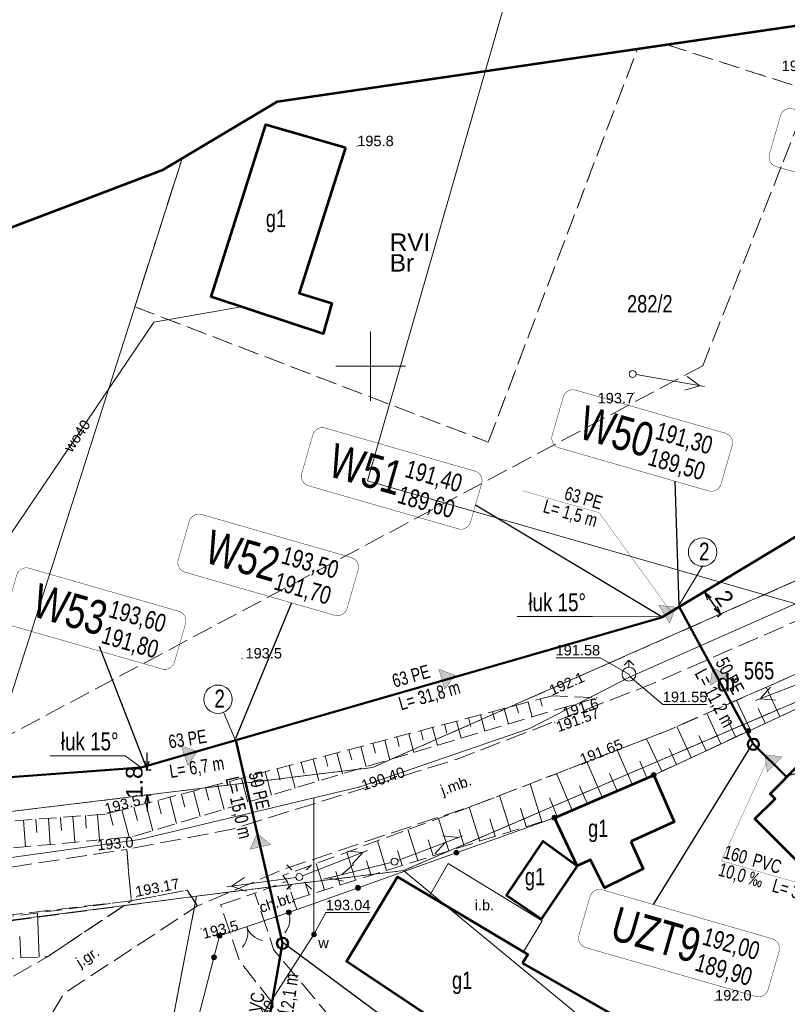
# Model space of a CAD drawing. Header units: metres. Extents: x 7482748 to 7484637, y 5684406 to 5687014.
# Tile 62 of 180: x 7482975 to 7483030, y 5685654 to 5685725. Entities that reach past the tile are written whole.
import ezdxf
from ezdxf.enums import TextEntityAlignment as Align
from ezdxf.lldxf.tags import DXFTag

# ---------------------------------------------------------------- set-up
doc = ezdxf.new("R2010")
doc.units = ezdxf.units.M
doc.header["$MEASUREMENT"] = 0
for name, pattern in [('1', [1.5, 1, -0.5]), ('BUBZ01_500', [1.75, 1.25, -0.5]), ('KTCR01_500', [1.5, 1, -0.5]), ('KTJZ01_500', [2, 1.5, -0.5]), ('l217_500', [2, 1.5, -0.5]), ('l218_500', [1, 0.5, -0.5])]:
    doc.linetypes.add(name, pattern=pattern)
for name, color, linetype, lineweight in [('.domiar', 250, 'Continuous', 9), ('.ks tłoczny', 104, 'Continuous', 50), ('_Dzialki', 7, 'Continuous', 0), ('_Dzialki_opis', 7, 'Continuous', 0), ('_Kontury', 7, 'Continuous', 0), ('_Kontury_opis', 7, 'Continuous', 0), ('_Podzial_sekcyjny_krzyze', 7, '1', 13), ('_Uzytki', 7, 'Continuous', 0), ('_Uzytki_opis', 7, 'Continuous', 0), ('_Zakres2', 7, 'Continuous', 0), ('BUBZ02_D', 7, 'BUBZ01_500', 13), ('BUBZ02_G', 7, 'BUBZ01_500', 13), ('BUBZ02_W', 7, 'Continuous', 13), ('BUIB12_03', 7, 'Continuous', 13), ('EGB_Budynek', 7, 'Continuous', 0), ('EGB_Budynek_opis', 7, 'Continuous', 0), ('GES__SUSM01_01P', 7, 'Continuous', 13), ('GES__SUSM01_P', 7, 'Continuous', 13), ('GES__SUSM04_01P', 7, 'Continuous', 13), ('GES__SUUS02_P', 7, 'Continuous', 13), ('GES__SUUS25_WP', 7, 'Continuous', 13), ('KTOK02', 7, 'KTOK02_500', 13), ('KTOK04', 7, 'KTOK04L_500', 13), ('KTOK05_01', 7, 'Continuous', 13), ('RTPW01_P', 7, 'Continuous', 0), ('RTPW02_P', 7, 'Continuous', 0), ('SUPE_L_3', 1, 'Continuous', 13), ('SUPT_L_0', 30, 'Continuous', 13)]:
    doc.layers.add(name, color=color, linetype=linetype, lineweight=lineweight)
for name, color, linetype, lineweight, true_color in [('.przyłącza', 32, 'Continuous', 50, 0xbd5e00), ('GES__SUPS01_08L', 5, 'Continuous', 13, 0x0000ff), ('GES__SUPS01_08P', 5, 'Continuous', 13, 0x0000ff), ('GES__SUPW_01_pL', 5, 'Continuous', 13, 0x0000ff)]:
    doc.layers.add(name, color=color, linetype=linetype, lineweight=lineweight, true_color=true_color)
doc.layers.add('_ramki_nieplotowane', color=7, linetype='Continuous', lineweight=0, plot=False)
for name, color, linetype, lineweight, transparency in [('BUIB12_01_T', 7, 'Continuous', 13, 0.25), ('GES__SUUS_ET_08T', 7, 'Continuous', 13, 0.25), ('KTCR01_T', 7, 'Continuous', 13, 0.25), ('KTCR02', 7, 'KTCR01_500', 13, 0.5), ('KTJZ01_O', 7, 'KTJZ01_500', 13, 0.5), ('KTJZ01_T', 7, 'Continuous', 13, 0.25), ('KTPL01_O', 7, 'KTJZ01_500', 13, 0.5), ('RTPW01_G', 7, 'Continuous', 13, 0.25), ('RTPW02_G', 7, 'Continuous', 13, 0.25)]:
    doc.layers.add(name, color=color, linetype=linetype, lineweight=lineweight, transparency=transparency)
doc.layers.add('GES__SUPS01_08G', color=5, linetype='Continuous', lineweight=13, true_color=0x0000ff, transparency=0.25)
doc.layers.add('GES__SUPW_01_pT', color=5, linetype='Continuous', lineweight=13, true_color=0x0000ff, transparency=0.25)
doc.layers.add('IS_kanalizacja_sanitarna', color=7, linetype='SOLID', true_color=0x000000)
doc.layers.add('IS_Opisy_działek_Net', color=7, linetype='SOLID', true_color=0x000000)
doc.layers.add('IS_Węzeł_sieci_kanalizacyjnej_-_opisy', color=7, linetype='Continuous')
doc.styles.get("Standard").update_dxf_attribs({"font": 'simplex.shx', "width": 0.75})
doc.styles.add('STYL_ARIAL', font='simplex.shx', dxfattribs={"width": 0.75, "oblique": 0.1})
doc.styles.add('Style-Arial', font='arial.ttf')
doc.linetypes.add('KTOK02_500', pattern='A,0.5,[117,IS_LineDef.shx,S=0.01,R=0,X=0,Y=0],0.5', length=1)
doc.linetypes.add('KTOK04L_500', pattern='A,0,[119,IS_LineDef.shx,S=0.01,R=0,X=0,Y=0],1', length=1)
tags = doc.linetypes.add('SOLID', pattern=[10, 10, 0]).pattern_tags.tags
tags[6:7] = [DXFTag(74, 4), DXFTag(75, 0), DXFTag(340, '0'), DXFTag(46, 0.0), DXFTag(50, 0.0), DXFTag(44, 0.0), DXFTag(45, 0.0)]
tags[4:5] = [DXFTag(74, 4), DXFTag(75, 0), DXFTag(340, '0'), DXFTag(46, 0.0), DXFTag(50, 0.0), DXFTag(44, 0.0), DXFTag(45, 0.0)]
doc.dimstyles.get("Standard").update_dxf_attribs({"dimtxt": 0.18, "dimasz": 0.18, "dimexe": 0.18, "dimexo": 0.0625, "dimgap": 0.09, "dimtad": 0, "dimtih": 1, "dimtoh": 1, "dimdec": 4, "dimzin": 0, "dimdsep": 46, "dimtxsty": 'Standard', "dimcen": 0.09, "dimadec": 0, "dimazin": 0, "dimtfac": 1, "dimtdec": 4, "dimtofl": 0, "dimtmove": 0, "dimatfit": 3, "dimfxl": 0, "dimtolj": 1, "dimtzin": 0, "dimarcsym": 0})

# ---------------------------------------------------------------- blocks, each defined once
blk = doc.blocks.new('SUPS01')
at = {"layer": 'GES__SUPS01_08P', "linetype": 'Continuous', "lineweight": 13}
h = blk.add_hatch(color=256, dxfattribs=at)
edge = h.paths.add_edge_path()
edge.add_arc((0, 0), 0.045, 0, 360)
blk = doc.blocks.new('SUSM04_01')
at = {"layer": 'GES__SUSM04_01P', "linetype": 'Continuous', "lineweight": 13}
blk.add_circle((0, 0), 0.25, dxfattribs=at)
blk = doc.blocks.new('SUSM01_01')
at = {"layer": 'GES__SUSM01_01P', "linetype": 'Continuous', "lineweight": 13}
for p, q in [((-0.53, 0.53), (-0.89, 0.88)), ((0.53, 0.53), (0.88, 0.89)), ((-0.53, -0.53), (-0.88, -0.89)), ((0.53, -0.53), (0.89, -0.88))]:
    blk.add_line(p, q, dxfattribs=at)
blk = doc.blocks.new('SUSM01_68')
at = {"layer": 'GES__SUSM01_P', "linetype": 'Continuous', "lineweight": 13}
for p, q in [((-0.53, 0.53), (-0.88, 0.88)), ((0.53, 0.53), (0.88, 0.88)), ((-0.53, -0.53), (-0.88, -0.88)), ((0.53, -0.53), (0.88, -0.88))]:
    blk.add_line(p, q, dxfattribs=at)
blk.add_circle((0, 0), 0.25, dxfattribs=at)
blk = doc.blocks.new('SUUS02')
at = {"layer": 'GES__SUUS02_P', "linetype": 'Continuous', "lineweight": 13}
for p, q in [((0, 1), (-0.35, 0.65)), ((0, 0.5), (0, 1)), ((0, 1), (0.35, 0.65))]:
    blk.add_line(p, q, dxfattribs=at)
blk.add_circle((0, 0), 0.5, dxfattribs=at)
blk = doc.blocks.new('RTPW01')
at = {"layer": 'RTPW01_P', "linetype": 'Continuous', "lineweight": 0}
h = blk.add_hatch(color=256, dxfattribs=at)
edge = h.paths.add_edge_path()
edge.add_arc((0, 0), 0.045, 0, 360)
blk = doc.blocks.new('RTPW01_1')
at = {"layer": 'RTPW02_P', "linetype": 'Continuous', "lineweight": 0}
h = blk.add_hatch(color=256, dxfattribs=at)
edge = h.paths.add_edge_path()
edge.add_arc((0, 0), 0.045, 0, 360)
blk = doc.blocks.new('RTPW01_2')
at = {"layer": 'RTPW01_P', "linetype": 'Continuous', "lineweight": 0}
h = blk.add_hatch(color=256, dxfattribs=at)
edge = h.paths.add_edge_path()
edge.add_arc((0, 0), 0.045, 0, 360)
blk = doc.blocks.new('SUUS25_192')
at = {"layer": 'GES__SUUS25_WP', "linetype": 'Continuous', "lineweight": 13}
h = blk.add_hatch(color=256, dxfattribs=at)
edge = h.paths.add_edge_path()
edge.add_arc((0, 0), 0.2, 0, 360)
blk = doc.blocks.new('TerminatorOpen_0.5')
at = {"color": 0, "linetype": 'ByBlock', "lineweight": -2}
for q in [(-1, 0.25), (-1, 0), (-1, -0.25)]:
    blk.add_line((0, 0), q, dxfattribs=at)
blk = doc.blocks.new('*D810')
at = {"layer": '.domiar', "color": 0, "linetype": 'Continuous', "lineweight": -2, "transparency": 16777216}
for p, q in [((7482983.934, 5685671.574), (7482983.934, 5685672.184)), ((7482983.857, 5685670.964), (7482984.234, 5685670.964)), ((7482983.857, 5685669.174), (7482984.234, 5685669.174)), ((7482983.934, 5685668.564), (7482983.934, 5685667.954))]:
    blk.add_line(p, q, dxfattribs=at)
at = {"layer": 'Defpoints', "color": 0, "linetype": 'Continuous', "transparency": 16777216}
for p in [(7482983.557, 5685670.964), (7482983.557, 5685669.174), (7482983.934, 5685669.174)]:
    blk.add_point(p, dxfattribs=at)
at = {"layer": '.domiar', "color": 0, "linetype": 'Continuous', "lineweight": -2, "transparency": 16777216, "xscale": 0.61, "yscale": 0.61, "zscale": 0.61}
for p, rotation in [((7482983.934, 5685670.964), 270), ((7482983.934, 5685669.174), 90)]:
    blk.add_blockref('TerminatorOpen_0.5', p, dxfattribs=dict(at, rotation=rotation))
at = {"layer": '.domiar', "color": 0, "linetype": 'Continuous', "transparency": 16777216, "insert": (7482983.021, 5685670.069), "char_height": 1.2, "attachment_point": 5, "rotation": 90, "style": 'Style-Arial'}
blk.add_mtext('\\A1;1.8', dxfattribs=at)
blk = doc.blocks.new('*D812')
at = {"layer": '.domiar', "color": 0, "linetype": 'Continuous', "lineweight": -2, "transparency": 16777216}
for p, q in [((7483024.083, 5685683.827), (7483023.75, 5685683.589)), ((7483024.349, 5685683.268), (7483024.812, 5685682.622)), ((7483025.255, 5685682.19), (7483024.923, 5685681.952))]:
    blk.add_line(p, q, dxfattribs=at)
at = {"layer": 'Defpoints', "color": 0, "linetype": 'Continuous', "transparency": 16777216}
for p in [(7483024.327, 5685684.002), (7483025.167, 5685682.126), (7483025.499, 5685682.364)]:
    blk.add_point(p, dxfattribs=at)
at = {"layer": '.domiar', "color": 0, "linetype": 'Continuous', "lineweight": -2, "transparency": 16777216, "xscale": 0.61, "yscale": 0.61, "zscale": 0.61}
for p, rotation in [((7483023.994, 5685683.764), 125.6029548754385), ((7483025.167, 5685682.126), 305.6029548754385)]:
    blk.add_blockref('TerminatorOpen_0.5', p, dxfattribs=dict(at, rotation=rotation))
at = {"layer": '.domiar', "color": 0, "linetype": 'Continuous', "transparency": 16777216, "insert": (7483025.433, 5685683.304), "char_height": 1.2, "attachment_point": 5, "rotation": 305.60295, "style": 'Style-Arial'}
blk.add_mtext('\\A1;2', dxfattribs=at)

msp = doc.modelspace()

# ---------------------------------------------------------------- hatches: boundary and pattern name
at = {"layer": 'IS_kanalizacja_sanitarna', "linetype": 'Continuous', "ltscale": 0.01}
for points in [[(7483021.95515, 5685682.66594), (7483020.71164, 5685682.79312), (7483021.48487, 5685681.50778)], [(7483006.07154, 5685677.7565), (7483004.903, 5685678.20037), (7483005.31824, 5685676.75899)], [(7483024.58702, 5685678.28347), (7483024.40023, 5685677.0475), (7483025.72125, 5685677.75808)], [(7482987.57232, 5685672.30517), (7482986.3866, 5685672.70084), (7482986.86047, 5685671.27766)], [(7483028.3274, 5685672.06128), (7483028.51004, 5685670.8247), (7483029.56566, 5685671.89037)], [(7482991.84998, 5685666.3926), (7482991.3417, 5685665.2506), (7482992.80398, 5685665.58489)]]:
    msp.add_hatch(color=256, dxfattribs=at).paths.add_polyline_path(points)
at = {"layer": 'KTOK05_01', "linetype": 'Continuous', "lineweight": 13}
h = msp.add_hatch(color=256, dxfattribs=at)
edge = h.paths.add_edge_path()
edge.add_arc((7483027.1534, 5685673.74653), 0.175, 0, 360)
h = msp.add_hatch(color=256, dxfattribs=at)
edge = h.paths.add_edge_path()
edge.add_arc((7483020.35, 5685670.59), 0.175, 0, 360)
h = msp.add_hatch(color=256, dxfattribs=at)
edge = h.paths.add_edge_path()
edge.add_arc((7483013.22, 5685667.52), 0.175, 0, 360)
h = msp.add_hatch(color=256, dxfattribs=at)
edge = h.paths.add_edge_path()
edge.add_arc((7483006.1556, 5685665.00123), 0.175, 0, 360)
h = msp.add_hatch(color=256, dxfattribs=at)
edge = h.paths.add_edge_path()
edge.add_arc((7482999.0912, 5685662.48245), 0.175, 0, 360)
h = msp.add_hatch(color=256, dxfattribs=at)
edge = h.paths.add_edge_path()
edge.add_arc((7482994.12, 5685660.71), 0.175, 0, 360)
h = msp.add_hatch(color=256, dxfattribs=at)
edge = h.paths.add_edge_path()
edge.add_arc((7482989.14, 5685659.03), 0.175, 0, 360)
h = msp.add_hatch(color=256, dxfattribs=at)
edge = h.paths.add_edge_path()
edge.add_arc((7482988.73956, 5685657.48304), 0.175, 0, 360)

# ---------------------------------------------------------------- linework, layer by layer
at = {"layer": '.domiar', "linetype": 'Continuous'}
for points in [[(7483023.86098, 5685685.60043), (7483022.16257, 5685682.79071)], [(7483015.94704, 5685681.98019), (7483010.53972, 5685681.98019)], [(7483020.89084, 5685682.02567), (7483015.94704, 5685681.98019), (7483015.94704, 5685681.98019)], [(7482989.42943, 5685675.10011), (7482990.36279, 5685672.90405)], [(7482982.34848, 5685671.97015), (7482976.94116, 5685671.97015)], [(7482983.50909, 5685671.12776), (7482982.34848, 5685671.97015), (7482982.34848, 5685671.97015)]]:
    msp.add_lwpolyline(points, dxfattribs=at)
for centre in [(7483023.86098, 5685686.6217), (7482989.02995, 5685676.04001)]:
    msp.add_circle(centre, 1.02127, dxfattribs=at)
at = {"layer": '.ks tłoczny', "linetype": 'Continuous'}
msp.add_lwpolyline([(7483129.34119, 5685702.74559), (7483097.0589, 5685724.42689), (7483072.95258, 5685701.12869), (7483072.95258, 5685701.12869), (7483061.64871, 5685706.47006), (7483020.91303, 5685681.92913), (7482983.50909, 5685671.12776), (7482925.73686, 5685666.8706)], dxfattribs=at)
at = {"layer": '.ks tłoczny', "color": 111, "linetype": 'Continuous', "true_color": 0x70ffb8}
for points in [[(7483027.51323, 5685672.80323), (7483022.18427, 5685682.69498)], [(7482990.31916, 5685673.09435), (7482993.66871, 5685658.48583)]]:
    msp.add_lwpolyline(points, dxfattribs=at)
at = {"layer": '.ks tłoczny', "linetype": 'Continuous'}
for centre in [(7483027.51323, 5685672.80323), (7482993.66871, 5685658.48583)]:
    msp.add_circle(centre, 0.4, dxfattribs=at)
at = {"layer": '.przyłącza', "linetype": 'Continuous'}
for points in [[(7483027.51323, 5685672.80323), (7483029.90962, 5685670.43249)], [(7482993.66871, 5685658.48583), (7482991.55493, 5685646.52707)]]:
    msp.add_lwpolyline(points, dxfattribs=at)
at = {"layer": '_Dzialki', "color": 96, "linetype": 'Continuous', "true_color": 0x008000, "flags": 128}
for points in [[(7482986.45, 5685714.93), (7482971.36, 5685667.62)], [(7483000.14, 5685671.13), (7483032.87, 5685685.58)], [(7483036.08, 5685678.21), (7483002.37, 5685663.72)], [(7482971.94, 5685667.69), (7483000.14, 5685671.13)], [(7482987.49, 5685661.88), (7483002.37, 5685663.72)], [(7483002.37, 5685663.72), (7483005.49, 5685661.14)], [(7482987.49, 5685661.88), (7482939.61, 5685655.69)], [(7482980.29, 5685624.39), (7482987.49, 5685661.88)], [(7483005.49, 5685661.14), (7483019.6, 5685649.49)]]:
    msp.add_lwpolyline(points, dxfattribs=at)
at = {"layer": '_Kontury', "color": 96, "linetype": 'l217_500', "true_color": 0x008000, "flags": 128}
for points in [[(7483021.26, 5685723.12), (7483031.66, 5685719.8)], [(7483008.46, 5685694.53), (7483019.18, 5685722.82)], [(7483031.66, 5685719.8), (7483029.52, 5685714.36)], [(7482986.45, 5685714.93), (7482983.05, 5685704.27)], [(7483029.52, 5685714.36), (7483023.88, 5685700.03)], [(7482983.05, 5685704.27), (7483008.46, 5685694.53)], [(7483023.88, 5685700.03), (7482960.59, 5685666.31)], [(7483016.87, 5685678.51), (7483032.87, 5685685.58)], [(7483000.14, 5685671.13), (7483016.87, 5685678.51)], [(7483036.08, 5685678.21), (7483002.37, 5685663.72)], [(7482960.59, 5685666.31), (7483000.14, 5685671.13)], [(7483002.37, 5685663.72), (7482987.49, 5685661.88)], [(7482987.49, 5685661.88), (7482972.85, 5685659.94)], [(7482981.86, 5685632.6), (7482987.49, 5685661.88)]]:
    msp.add_lwpolyline(points, dxfattribs=at)
at = {"layer": '_Podzial_sekcyjny_krzyze', "linetype": 'Continuous'}
for p, q in [((7483000, 5685697.5), (7483000, 5685702.5)), ((7482997.5, 5685700), (7483002.5, 5685700))]:
    msp.add_line(p, q, dxfattribs=at)
at = {"layer": '_ramki_nieplotowane', "color": 3, "linetype": 'Continuous', "lineweight": 0, "flags": 128}
msp.add_lwpolyline([(7482999.77, 5685691.75), (7483285.22, 5685609.72), (7483401.36, 5686013.86), (7483115.9, 5686095.89), (7482999.77, 5685691.75)], close=True, dxfattribs=at)
at = {"layer": '_Uzytki', "color": 96, "linetype": 'l218_500', "true_color": 0x008000, "flags": 128}
for points in [[(7483021.26, 5685723.12), (7483031.66, 5685719.8)], [(7483008.46, 5685694.53), (7483019.18, 5685722.82)], [(7482986.45, 5685714.93), (7482983.05, 5685704.27)], [(7482983.05, 5685704.27), (7483008.46, 5685694.53)], [(7483016.87, 5685678.51), (7483032.87, 5685685.58)], [(7483000.14, 5685671.13), (7483016.87, 5685678.51)], [(7483002.37, 5685663.72), (7483036.08, 5685678.21)], [(7482960.59, 5685666.31), (7483000.14, 5685671.13)], [(7482987.49, 5685661.88), (7483002.37, 5685663.72)], [(7482987.49, 5685661.88), (7482972.85, 5685659.94)], [(7482981.86, 5685632.6), (7482987.49, 5685661.88)]]:
    msp.add_lwpolyline(points, dxfattribs=at)
at = {"layer": '_Zakres2', "color": 250, "linetype": 'Continuous', "lineweight": 53, "flags": 128}
msp.add_lwpolyline([(7482919.75, 5685689.31), (7482985.12, 5685714.14), (7482993.32, 5685719.02), (7483030.98, 5685724.55), (7483029.03, 5685759.51), (7483089.19, 5685868.5), (7483106.77, 5685891.16), (7483136.06, 5685890.57), (7483164.61, 5685888.16), (7483184.14, 5685878.01), (7483241.37, 5685938.75)], dxfattribs=at)
at = {"layer": 'BUBZ02_D', "linetype": 'BUBZ01_500', "lineweight": 13, "flags": 128}
for points in [[(7483050.05, 5685685.9), (7483049.22, 5685686.9), (7483044.73, 5685685.05), (7483033.41, 5685679.1), (7483021.44, 5685673.82), (7483007.78, 5685668.53), (7482993.69, 5685663.35), (7482994.01, 5685662.96), (7482994.46, 5685661.62)], [(7482957.42, 5685666.05), (7482957.45, 5685663.76), (7482982.92, 5685666.15), (7483016.24, 5685676.15), (7483013.05, 5685676.29)], [(7482976.77, 5685657.52), (7482982.8, 5685661.54), (7482971.6, 5685660.1), (7482942.75, 5685657.42), (7482941.24, 5685657.24), (7482941.7, 5685654.78)]]:
    msp.add_lwpolyline(points, dxfattribs=at)
at = {"layer": 'BUBZ02_G', "linetype": 'BUBZ01_500', "lineweight": 13, "flags": 128}
for points in [[(7482994.46, 5685661.62), (7483013.22, 5685667.52), (7483020.35, 5685670.59), (7483035.89, 5685677.8), (7483050.05, 5685685.9)], [(7483013.05, 5685676.29), (7482980.99, 5685667.78), (7482957.42, 5685666.05)], [(7482941.7, 5685654.78), (7482942.7, 5685654.92), (7482956.09, 5685656.06), (7482961.44, 5685656.51), (7482972.19, 5685657.32), (7482976.77, 5685657.52)]]:
    msp.add_lwpolyline(points, dxfattribs=at)
at = {"layer": 'BUBZ02_W', "linetype": 'Continuous', "lineweight": 13}
for p, q in [((7483029.42, 5685674.8), (7483028.44, 5685676.91)), ((7483010.47, 5685675.61), (7483010.62, 5685675.06)), ((7483011.33, 5685675.83), (7483011.62, 5685674.76)), ((7483012.19, 5685676.06), (7483012.33, 5685675.54)), ((7483027.3, 5685673.81), (7483026.3, 5685675.96)), ((7483007.89, 5685674.92), (7483008.21, 5685673.74)), ((7483008.75, 5685675.15), (7483008.91, 5685674.57)), ((7483009.61, 5685675.38), (7483009.91, 5685674.25)), ((7483025.17, 5685672.83), (7483024.16, 5685675.02)), ((7483028.36, 5685674.31), (7483027.86, 5685675.37)), ((7483005.32, 5685674.24), (7483005.49, 5685673.61)), ((7483006.18, 5685674.47), (7483006.5, 5685673.23)), ((7483007.04, 5685674.69), (7483007.2, 5685674.09)), ((7483026.24, 5685673.32), (7483025.73, 5685674.41)), ((7483002.74, 5685673.55), (7483003.1, 5685672.21)), ((7483003.6, 5685673.78), (7483003.77, 5685673.12)), ((7483004.46, 5685674.01), (7483004.8, 5685672.72)), ((7483023.05, 5685671.84), (7483022.02, 5685674.07)), ((7483000.16, 5685672.87), (7483000.35, 5685672.15)), ((7483001.02, 5685673.1), (7483001.39, 5685671.69)), ((7483001.88, 5685673.33), (7483002.06, 5685672.64)), ((7483020.93, 5685670.86), (7483019.84, 5685673.2)), ((7483024.11, 5685672.34), (7483023.6, 5685673.44)), ((7482997.58, 5685672.18), (7482997.99, 5685670.67)), ((7482998.44, 5685672.41), (7482998.64, 5685671.67)), ((7482999.3, 5685672.64), (7482999.69, 5685671.18)), ((7483018.79, 5685669.92), (7483017.73, 5685672.38)), ((7483021.99, 5685671.35), (7483021.46, 5685672.49)), ((7482995.01, 5685671.5), (7482995.22, 5685670.7)), ((7482995.87, 5685671.73), (7482996.28, 5685670.16)), ((7482996.73, 5685671.96), (7482996.93, 5685671.19)), ((7483016.64, 5685668.99), (7483015.55, 5685671.54)), ((7483019.86, 5685670.38), (7483019.34, 5685671.59)), ((7482992.43, 5685670.82), (7482992.88, 5685669.14)), ((7482993.29, 5685671.04), (7482993.51, 5685670.22)), ((7482994.15, 5685671.27), (7482994.58, 5685669.65)), ((7483014.49, 5685668.07), (7483013.36, 5685670.69)), ((7483017.72, 5685669.46), (7483017.18, 5685670.71)), ((7482989.85, 5685670.13), (7482990.09, 5685669.25)), ((7482990.71, 5685670.36), (7482991.17, 5685668.63)), ((7482991.57, 5685670.59), (7482991.8, 5685669.74)), ((7483012.31, 5685667.23), (7483011.46, 5685669.95)), ((7482986.42, 5685669.22), (7482986.66, 5685668.28)), ((7482987.27, 5685669.45), (7482987.76, 5685667.6)), ((7482988.13, 5685669.68), (7482988.37, 5685668.77)), ((7482988.99, 5685669.9), (7482989.47, 5685668.12)), ((7483015.57, 5685668.53), (7483015.01, 5685669.82)), ((7482983.84, 5685668.54), (7482984.36, 5685666.58)), ((7482984.7, 5685668.76), (7482984.95, 5685667.8)), ((7482985.56, 5685668.99), (7482986.06, 5685667.09)), ((7483010.08, 5685666.53), (7483009.27, 5685669.11)), ((7483013.42, 5685667.61), (7483012.85, 5685668.94)), ((7482981.26, 5685667.85), (7482981.5, 5685666.95)), ((7482982.12, 5685668.08), (7482982.64, 5685666.12)), ((7482982.98, 5685668.31), (7482983.24, 5685667.32)), ((7483007.85, 5685665.83), (7483007.08, 5685668.27)), ((7483011.19, 5685666.88), (7483010.78, 5685668.21)), ((7482975.06, 5685667.34), (7482975.2, 5685665.43)), ((7482975.95, 5685667.41), (7482976.02, 5685666.46)), ((7482976.84, 5685667.48), (7482976.97, 5685665.59)), ((7482977.72, 5685667.54), (7482977.79, 5685666.61)), ((7482978.61, 5685667.61), (7482978.74, 5685665.76)), ((7482979.5, 5685667.67), (7482979.56, 5685666.76)), ((7482980.38, 5685667.74), (7482980.52, 5685665.92)), ((7483005.62, 5685665.13), (7483004.88, 5685667.46)), ((7483008.96, 5685666.18), (7483008.57, 5685667.43)), ((7483003.39, 5685664.43), (7483002.68, 5685666.66)), ((7483006.73, 5685665.48), (7483006.36, 5685666.67)), ((7483001.15, 5685663.73), (7483000.49, 5685665.85)), ((7483004.5, 5685664.78), (7483004.14, 5685665.92)), ((7482998.92, 5685663.02), (7482998.29, 5685665.04)), ((7483002.27, 5685664.08), (7483001.93, 5685665.16)), ((7483000.04, 5685663.37), (7482999.71, 5685664.41)), ((7482996.69, 5685662.32), (7482996.09, 5685664.23)), ((7482997.81, 5685662.67), (7482997.5, 5685663.65)), ((7482995.58, 5685661.97), (7482995.28, 5685662.9)), ((7482976.19, 5685657.49), (7482976.05, 5685660.67)), ((7482974.86, 5685657.44), (7482974.79, 5685658.97))]:
    msp.add_line(p, q, dxfattribs=at)
at = {"layer": 'BUIB12_03', "linetype": 'Continuous', "lineweight": 13, "flags": 128}
msp.add_lwpolyline([(7483012.33, 5685660.11), (7483005.57, 5685664.22), (7483004.23, 5685661.9), (7483010.98, 5685657.88), (7483012.33, 5685660.11)], close=True, dxfattribs=at)
at = {"layer": 'EGB_Budynek', "color": 7, "linetype": 'Continuous', "lineweight": 53, "flags": 128}
for points in [[(7482998.19, 5685715.72), (7482994.86, 5685705.25), (7482997.21, 5685704.52), (7482996.58, 5685702.32), (7482994.12, 5685703.13), (7482988.55, 5685704.97), (7482992.48, 5685717.38), (7482998.19, 5685715.72)], [(7483042.4, 5685668.63), (7483035.97, 5685662.07), (7483033.5, 5685664.5), (7483032.07, 5685662.98), (7483027.62, 5685667.43), (7483029.07, 5685668.88), (7483028.72, 5685669.23), (7483035.19, 5685675.77), (7483042.4, 5685668.63)], [(7483018.7, 5685665.81), (7483019.59, 5685663.84), (7483016.81, 5685662.48), (7483015.81, 5685664.49), (7483014.85, 5685664.05), (7483013.22, 5685667.52), (7483020.35, 5685670.59), (7483021.82, 5685667.23), (7483018.7, 5685665.81)], [(7483014.85, 5685664.05), (7483012.25, 5685660.23), (7483009.76, 5685661.92), (7483012.41, 5685665.83), (7483014.85, 5685664.05)], [(7483010.92, 5685657.06), (7483020.77, 5685651.42), (7483017.78, 5685646.49), (7483007.63, 5685651.55), (7483007.37, 5685651.12), (7482998.27, 5685657.17), (7483001.94, 5685663.27), (7483004.23, 5685661.9), (7483010.98, 5685657.88), (7483011.3, 5685657.69), (7483010.92, 5685657.06)]]:
    msp.add_lwpolyline(points, dxfattribs=at)
at = {"layer": 'GES__SUPS01_08L', "linetype": 'Continuous', "lineweight": 13, "flags": 128}
for points in [[(7483018.57, 5685677.84), (7483016.5, 5685679.02), (7483013.34, 5685679.02)], [(7483018.65, 5685677.66), (7483021, 5685675.66), (7483024.16, 5685675.66)], [(7482995.93, 5685659.12), (7482996.78, 5685660.69), (7482999.93, 5685660.69)]]:
    msp.add_lwpolyline(points, dxfattribs=at)
at = {"layer": 'GES__SUPW_01_pL', "linetype": 'Continuous', "lineweight": 13}
msp.add_line((7483018.65, 5685677.66), (7483018.57, 5685677.84), dxfattribs=at)
at = {"layer": 'GES__SUPW_01_pL', "linetype": 'Continuous', "lineweight": 13, "flags": 128}
for points in [[(7482967.68, 5685663.75), (7482983.42, 5685665.95), (7482995.91, 5685668.94), (7482999.16, 5685669.72), (7483011.42, 5685673.93), (7483018.65, 5685677.66), (7483035.57, 5685685.12), (7483068.82, 5685706.77), (7483090.72, 5685729.46), (7483091.53, 5685730.3)], [(7482990.7, 5685704.26), (7482984.42, 5685703.15), (7482974.09, 5685687.87), (7482967.68, 5685663.75)], [(7482995.91, 5685668.94), (7482995.93, 5685659.12), (7482988.34, 5685647.29), (7482989, 5685640.29)]]:
    msp.add_lwpolyline(points, dxfattribs=at)
at = {"layer": 'IS_kanalizacja_sanitarna', "linetype": 'Continuous', "ltscale": 0.01, "const_width": 0.02}
for points in [[(7483021.95515, 5685682.66594), (7483020.71164, 5685682.79312), (7483021.48487, 5685681.50778), (7483021.95515, 5685682.66594)], [(7483024.10314, 5685678.97194), (7483024.27928, 5685679.06668)], [(7483006.07154, 5685677.7565), (7483004.903, 5685678.20037), (7483005.31824, 5685676.75899), (7483006.07154, 5685677.7565)], [(7483024.58702, 5685678.28347), (7483024.40023, 5685677.0475), (7483025.72125, 5685677.75808), (7483024.58702, 5685678.28347)], [(7483025.99801, 5685675.44923), (7483026.17415, 5685675.54398)], [(7482987.57232, 5685672.30517), (7482986.3866, 5685672.70084), (7482986.86047, 5685671.27766), (7482987.57232, 5685672.30517)], [(7483028.3274, 5685672.06128), (7483028.51004, 5685670.8247), (7483029.56566, 5685671.89037), (7483028.3274, 5685672.06128)], [(7482991.53755, 5685667.31051), (7482991.73252, 5685667.35508)], [(7482991.84998, 5685666.3926), (7482991.3417, 5685665.2506), (7482992.80398, 5685665.58489), (7482991.84998, 5685666.3926)], [(7482992.429, 5685663.41111), (7482992.62397, 5685663.45568)]]:
    msp.add_lwpolyline(points, dxfattribs=at)
at = {"layer": 'IS_Opisy_działek_Net', "linetype": 'Continuous', "ltscale": 0.01, "const_width": 0.02}
for points in [[(7483021.52671, 5685682.40819), (7483016.43411, 5685689.45202), (7483010.89895, 5685691.04563)], [(7483028.41872, 5685671.44299), (7483025.21757, 5685664.41767), (7483034.91372, 5685661.62608)]]:
    msp.add_lwpolyline(points, dxfattribs=at)
at = {"layer": 'IS_Węzeł_sieci_kanalizacyjnej_-_opisy', "color": 18, "linetype": 'SOLID', "ltscale": 0.01, "true_color": 0x000000, "const_width": 0.03}
for points in [[(7483029.15718, 5685714.34734), (7483040.45813, 5685711.09372, 0.414214), (7483041.34923, 5685711.58641), (7483042.14604, 5685714.35399, 0.414214), (7483041.65334, 5685715.24509), (7483030.35239, 5685718.49871, 0.414214), (7483029.46129, 5685718.00601), (7483028.66449, 5685715.23843, 0.414214), (7483029.15718, 5685714.34734)], [(7483013.54374, 5685694.12052), (7483024.29694, 5685691.02461, 0.414214), (7483025.18804, 5685691.5173), (7483025.98484, 5685694.28488, 0.414214), (7483025.49215, 5685695.17598), (7483014.73895, 5685698.27189, 0.414214), (7483013.84785, 5685697.7792), (7483013.05105, 5685695.01162, 0.414214), (7483013.54374, 5685694.12052)], [(7482995.54308, 5685691.39315), (7483006.29629, 5685688.29723, 0.414214), (7483007.18738, 5685688.78992), (7483007.98419, 5685691.5575, 0.414214), (7483007.49149, 5685692.4486), (7482996.73829, 5685695.54452, 0.414214), (7482995.84719, 5685695.05182), (7482995.05039, 5685692.28424, 0.414214), (7482995.54308, 5685691.39315)], [(7482986.66251, 5685685.17553), (7482997.41571, 5685682.07961, 0.414214), (7482998.30681, 5685682.5723), (7482999.10361, 5685685.33989, 0.414214), (7482998.61092, 5685686.23098), (7482987.85772, 5685689.3269, 0.414214), (7482986.96662, 5685688.8342), (7482986.16982, 5685686.06662, 0.414214), (7482986.66251, 5685685.17553)], [(7482974.25929, 5685681.31128), (7482985.01249, 5685678.21536, 0.414214), (7482985.90359, 5685678.70805), (7482986.7004, 5685681.47563, 0.414214), (7482986.2077, 5685682.36673), (7482975.4545, 5685685.46265, 0.414214), (7482974.5634, 5685684.96995), (7482973.7666, 5685682.20237, 0.414214), (7482974.25929, 5685681.31128)], [(7483015.46438, 5685658.17827), (7483027.67825, 5685654.66182, 0.414214), (7483028.56935, 5685655.15451), (7483029.36615, 5685657.92209, 0.414214), (7483028.87346, 5685658.81319), (7483016.65959, 5685662.32964, 0.414214), (7483015.76849, 5685661.83694), (7483014.97169, 5685659.06936, 0.414214), (7483015.46438, 5685658.17827)]]:
    msp.add_lwpolyline(points, format="xyb", dxfattribs=at)
at = {"layer": 'IS_Węzeł_sieci_kanalizacyjnej_-_opisy', "color": 18, "linetype": 'SOLID', "ltscale": 0.01, "true_color": 0x000000}
for points in [[(7483021.86163, 5685691.72575), (7483022.16257, 5685682.79071)], [(7483007.54428, 5685690.02957), (7483020.89084, 5685682.02567)], [(7482994.31718, 5685682.9717), (7482990.29132, 5685673.2105)], [(7482980.48955, 5685679.85489), (7482983.90454, 5685671.08391)], [(7483020.33051, 5685661.27276), (7483027.48519, 5685672.89555)], [(7483042.03401, 5685672.84065), (7483029.88006, 5685670.52327)], [(7483009.18519, 5685647.02716), (7482993.6315, 5685658.59984)]]:
    msp.add_lwpolyline(points, dxfattribs=at)
at = {"layer": 'KTCR02', "linetype": 'KTCR01_500', "lineweight": 13, "flags": 128}
msp.add_lwpolyline([(7482994.69, 5685660.92), (7482994.01, 5685662.96), (7482991.69, 5685662.09), (7482992.35, 5685660.1), (7482993.05, 5685660.34), (7482994.12, 5685660.71), (7482994.69, 5685660.92)], close=True, dxfattribs=at)
at = {"layer": 'KTJZ01_O', "linetype": 'KTJZ01_500', "lineweight": 13, "flags": 128}
msp.add_lwpolyline([(7483147.59, 5685795.21), (7483140.64, 5685788.06), (7483123.67, 5685769.31), (7483109.08, 5685753.47), (7483108.73, 5685753.09, 0.05), (7483103.9, 5685747.11, 0.01), (7483100.54, 5685741.09), (7483097.73, 5685734.72), (7483094.95, 5685731.49), (7483082.13, 5685719.33), (7483074.36, 5685712.1), (7483068.84, 5685706.83), (7483064.72, 5685703.57), (7483054.93, 5685695.77), (7483043.03, 5685688.15), (7483031.46, 5685682.04), (7483020.11, 5685677.09), (7483006.16, 5685671.71), (7482990.04, 5685666.69), (7482982.47, 5685665.24), (7482982.8, 5685661.54), (7482986.81, 5685662.3), (7482987.56, 5685661.17), (7482993.7, 5685663.79), (7483007.78, 5685668.53), (7483021.44, 5685673.82), (7483033.41, 5685679.1), (7483044.73, 5685685.05), (7483057.36, 5685693.21), (7483066.87, 5685700.84), (7483076.84, 5685709.62), (7483084.6, 5685716.89), (7483092.83, 5685724.66, -0.23), (7483096.24, 5685726.18, -0.07), (7483100.89, 5685725.23), (7483106.45, 5685719.91), (7483115.62, 5685712.98), (7483133.61, 5685701.73), (7483141.56, 5685698.11), (7483142.26, 5685700.92), (7483133.13, 5685705.71), (7483117.71, 5685715.66), (7483108.86, 5685722.51, -0.05), (7483103.93, 5685728.36, -0.19), (7483102.48, 5685735.46), (7483105.37, 5685742.84), (7483111.2, 5685750.72), (7483126.15, 5685766.83), (7483143.48, 5685786.01), (7483150.46, 5685792.63)], format="xyb", dxfattribs=at)
msp.add_lwpolyline([(7482889.88, 5685569.92), (7482895.54, 5685586.96), (7482909.97, 5685627.46), (7482915.51, 5685639.75), (7482919.49, 5685646.42), (7482924.53, 5685652.11), (7482933.55, 5685656.61), (7482958.26, 5685658.86), (7482962.07, 5685659.13), (7482982.8, 5685661.54), (7482982.47, 5685665.24), (7482961.86, 5685662.09), (7482933.06, 5685660.21), (7482915.18, 5685659.81), (7482902.87, 5685661.28), (7482900.2, 5685661.19), (7482889.05, 5685662.87), (7482888.64, 5685663.27), (7482885.73, 5685666.03), (7482882.1, 5685669.48), (7482874.97, 5685676.55), (7482868.85, 5685683.35), (7482864.58, 5685681.21), (7482878.49, 5685666.49), (7482886.22, 5685661.62), (7482888.38, 5685659.68), (7482915.33, 5685657.44), (7482919.56, 5685652.18), (7482912.95, 5685640.94), (7482907.15, 5685628.13), (7482893.07, 5685588.46), (7482889.99, 5685580.77), (7482886.52, 5685572.1), (7482886.16, 5685571.2)], dxfattribs=at)
msp.add_lwpolyline([(7482987.56, 5685661.17), (7482986.81, 5685662.3), (7482982.8, 5685661.54), (7482976.77, 5685657.52), (7482971.87, 5685654.72), (7482971.51, 5685653.69), (7482970.77, 5685649.76), (7482971.83, 5685649.47), (7482972.66, 5685649.46), (7482975.22, 5685649.92), (7482975.66, 5685650.29), (7482975.97, 5685651.59), (7482977.96, 5685654.87), (7482987.56, 5685661.17)], close=True, dxfattribs=at)
at = {"layer": 'KTOK02', "linetype": 'Continuous', "lineweight": 13}
msp.add_line((7482993.05, 5685660.34), (7482989.14, 5685659.03), dxfattribs=at)
for centre, start, end in [((7482989.67, 5685659.21), 318.52, 18.52), ((7482992.52, 5685660.16), 198.52, 258.52)]:
    msp.add_arc(centre, 1.5, start, end, dxfattribs=at)
at = {"layer": 'KTOK04', "linetype": 'Continuous', "lineweight": 13}
msp.add_line((7482994.12, 5685660.71), (7482993.05, 5685660.34), dxfattribs=at)
msp.add_arc((7482992.7, 5685660.22), 1.5, 319.08, 19.08, dxfattribs=at)
at = {"layer": 'KTOK05_01', "linetype": 'Continuous', "lineweight": 13}
msp.add_line((7483013.22, 5685667.52), (7482994.12, 5685660.71), dxfattribs=at)
at = {"layer": 'KTOK05_01', "linetype": 'Continuous', "lineweight": 13, "flags": 128}
for points in [[(7483020.35, 5685670.59), (7483035.89, 5685677.8), (7483050.05, 5685685.9)], [(7483000.6, 5685626.82), (7482982.27, 5685632.49), (7482989.14, 5685659.03)]]:
    msp.add_lwpolyline(points, dxfattribs=at)
at = {"layer": 'KTOK05_01', "linetype": 'Continuous', "lineweight": 13}
for centre in [(7483027.15, 5685673.75), (7483020.35, 5685670.59), (7483013.22, 5685667.52), (7483006.16, 5685665), (7482999.09, 5685662.48), (7482994.12, 5685660.71), (7482989.14, 5685659.03), (7482988.74, 5685657.48)]:
    msp.add_circle(centre, 0.175, dxfattribs=at)
at = {"layer": 'KTPL01_O', "linetype": 'KTJZ01_500', "lineweight": 13, "flags": 128}
msp.add_lwpolyline([(7482989.22, 5685661.26), (7482991.69, 5685662.09), (7482992.35, 5685660.1), (7482993.05, 5685658), (7482997.21, 5685653.02), (7482999.8, 5685650.98), (7483001.99, 5685650.38), (7483003.11, 5685652.13), (7483003.93, 5685653.41), (7483006.77, 5685651.52), (7483006.23, 5685650.55), (7483005.43, 5685649.11), (7483006.02, 5685648.72), (7483002.91, 5685640.36), (7482997.46, 5685641.64), (7482994.84, 5685642.25), (7482995.08, 5685643.45), (7482996.31, 5685643.13), (7482996.82, 5685645.48), (7482998.14, 5685645.19), (7482999.36, 5685644.96), (7482999.6, 5685646.99), (7482998.28, 5685648.88), (7482995.24, 5685651.3), (7482990.6, 5685657.19), (7482989.22, 5685661.26)], close=True, dxfattribs=at)
at = {"layer": 'SUPE_L_3', "linetype": 'Continuous'}
for p, q in [((7483019.08, 5685699.4), (7483024, 5685698.53)), ((7483022.76, 5685699.26), (7483023.66, 5685698.59)), ((7483022.58, 5685698.27), (7483023.66, 5685698.59)), ((7483027.66, 5685675.95), (7483032.33, 5685677.76)), ((7483027.99, 5685676.08), (7483028.74, 5685676.91)), ((7483027.99, 5685676.08), (7483029.1, 5685675.98)), ((7482995.1, 5685663.34), (7482999.77, 5685665.15)), ((7482998.33, 5685665.12), (7482999.44, 5685665.02)), ((7482998.69, 5685664.19), (7482999.44, 5685665.02)), ((7482989.67, 5685662.55), (7482994.62, 5685663.22)), ((7482990.01, 5685662.59), (7482990.94, 5685663.22)), ((7482990.01, 5685662.59), (7482991.07, 5685662.23))]:
    msp.add_line(p, q, dxfattribs=at)
at = {"layer": 'SUPT_L_0', "linetype": 'Continuous'}
for p, q in [((7483001.95, 5685664.45), (7483006.63, 5685666.21)), ((7483004.61, 5685664.92), (7483005.37, 5685665.74)), ((7483005.19, 5685666.21), (7483006.3, 5685666.09)), ((7482996.62, 5685663.11), (7483001.48, 5685664.3)), ((7482997.93, 5685663.43), (7482998.78, 5685664.16)), ((7482996.96, 5685663.2), (7482998.05, 5685662.95))]:
    msp.add_line(p, q, dxfattribs=at)

# ---------------------------------------------------------------- block references
at = {"layer": 'GES__SUPS01_08P', "linetype": 'Continuous', "lineweight": 13}
for p in [(7483018.57, 5685677.84), (7483018.65, 5685677.66), (7482999.16, 5685669.72), (7482995.93, 5685659.12)]:
    msp.add_blockref('SUPS01', p, dxfattribs=at)
at = {"layer": 'GES__SUSM01_01P', "linetype": 'Continuous', "lineweight": 13}
msp.add_blockref('SUSM01_01', (7482994.87, 5685663.25), dxfattribs=at)
at = {"layer": 'GES__SUSM01_P', "linetype": 'Continuous', "lineweight": 13}
msp.add_blockref('SUSM01_68', (7482994.87, 5685663.25), dxfattribs=at)
at = {"layer": 'GES__SUSM04_01P', "linetype": 'Continuous', "lineweight": 13}
for p in [(7483018.83, 5685699.44), (7483001.72, 5685664.36), (7482994.87, 5685663.25)]:
    msp.add_blockref('SUSM04_01', p, dxfattribs=at)
at = {"layer": 'GES__SUUS02_P', "linetype": 'Continuous', "lineweight": 13}
msp.add_blockref('SUUS02', (7483018.57, 5685677.84), dxfattribs=at)
at = {"layer": 'GES__SUUS25_WP', "linetype": 'Continuous', "lineweight": 13, "rotation": 357.76}
msp.add_blockref('SUUS25_192', (7482995.93, 5685659.12), dxfattribs=at)
at = {"layer": 'RTPW01_P', "linetype": 'Continuous', "lineweight": 0}
for name, p in [('RTPW01', (7482999.04, 5685715.82)), ('RTPW01', (7483018.94, 5685698.07)), ('RTPW01_2', (7482990.76, 5685678.97)), ('RTPW01', (7483013.05, 5685676.29)), ('RTPW01', (7483016.24, 5685676.15)), ('RTPW01', (7482980.99, 5685667.78)), ('RTPW01', (7482982.92, 5685666.15)), ('RTPW01', (7482987.83, 5685659.53)), ('RTPW01', (7483024.76, 5685654.37))]:
    msp.add_blockref(name, p, dxfattribs=at)
at = {"layer": 'RTPW02_P', "linetype": 'Continuous', "lineweight": 0}
for p in [(7483013.24, 5685674.37), (7483015.22, 5685671.34), (7482983.17, 5685661.82)]:
    msp.add_blockref('RTPW01_1', p, dxfattribs=at)

# ---------------------------------------------------------------- texts
at = {"layer": '_Dzialki_opis', "color": 96, "true_color": 0x008000, "char_height": 1.25, "attachment_point": 7, "line_spacing_factor": 0.6, "style": 'STYL_ARIAL'}
for s, insert in [('\\fArial|b0|i0|c238238|p39;282/2', (7483018.43, 5685703.84)), ('\\fArial|b0|i0|c238238|p39;565', (7483026.83, 5685677.45))]:
    msp.add_mtext(s, dxfattribs=dict(at, insert=insert))
at = {"layer": '_Kontury_opis', "color": 96, "linetype": 'Continuous', "lineweight": 13, "true_color": 0x008000, "style": 'Style-Arial'}
msp.add_text('RVI', height=1.25, dxfattribs=at).set_placement((7483001.38, 5685708.29))
at = {"layer": '_Uzytki_opis', "color": 96, "linetype": 'Continuous', "lineweight": 13, "true_color": 0x008000, "style": 'Style-Arial'}
for s, p in [('Br', (7483001.38, 5685706.8)), ('dr', (7483024.88, 5685676.61))]:
    msp.add_text(s, height=1.25, dxfattribs=at).set_placement(p)
at = {"layer": 'BUIB12_01_T', "linetype": 'Continuous', "lineweight": 13, "style": 'Style-Arial'}
msp.add_text('i.b.', height=0.75, dxfattribs=at).set_placement((7483007.48, 5685661.23), align=Align.MIDDLE_LEFT)
at = {"layer": 'EGB_Budynek_opis', "color": 7, "char_height": 1.25, "attachment_point": 7, "line_spacing_factor": 0.6, "style": 'STYL_ARIAL'}
for insert in [(7482992.47, 5685709.62), (7483015.63, 5685665.76), (7483011.09, 5685662.28), (7483005.85, 5685654.83)]:
    msp.add_mtext('\\fArial|b0|i0|c238238|p39;g1', dxfattribs=dict(at, insert=insert))
at = {"layer": 'GES__SUPS01_08G', "linetype": 'Continuous', "lineweight": 13, "style": 'Style-Arial'}
msp.add_text('191.58', height=0.75, dxfattribs=at).set_placement((7483016.5, 5685679.19), align=Align.RIGHT)
for s, p in [('191.55', (7483021, 5685675.83)), ('193.04', (7482996.78, 5685660.86))]:
    msp.add_text(s, height=0.75, dxfattribs=at).set_placement(p)
msp.add_text('190.40', height=0.75, rotation=18.86, dxfattribs=at).set_placement((7482999.38, 5685669.81), align=Align.MIDDLE_LEFT)
at = {"layer": 'GES__SUPW_01_pT', "linetype": 'Continuous', "lineweight": 13, "style": 'Style-Arial'}
for rotation, p in [(55.94, (7482978.9, 5685694.98)), (57.32, (7482992.16, 5685653.24))]:
    msp.add_text('wo40', height=0.75, rotation=rotation, dxfattribs=at).set_placement(p, align=Align.MIDDLE_CENTER)
at = {"layer": 'GES__SUUS_ET_08T', "linetype": 'Continuous', "lineweight": 13, "style": 'Style-Arial'}
msp.add_text('w', height=0.75, dxfattribs=at).set_placement((7482996.24, 5685658.14))
at = {"layer": 'IS_Opisy_działek_Net', "linetype": 'Continuous', "ltscale": 0.01}
for s, insert, char_height, attachment_point, rotation in [('{\\fArial|b0|i0|c238|p34;63 PE}', (7483016.49387, 5685689.65959), 0.9648, 9, 343.9385491), ('\\fArial|b0|i0;L= 1,5 m', (7483016.40224, 5685689.34132), 0.9648, 3, 343.9385491), ('{\\fArial|b0|i0|c238|p34;2}', (7483023.61258, 5685687.31425), 1.2888, 1, 359.4046962), ('{\\fArial|b0|i0|c238|p34;63 PE}', (7483001.71991, 5685676.85067), 0.9648, 7, 16.0385491), ('{\\fArial|b0|i0|c238|p34;50 PE}', (7483024.74174, 5685678.70132), 0.9648, 7, 298.2385491), ('\\fArial|b0|i0;L= 11,2 m', (7483024.10743, 5685678.36066), 0.9648, 1, 298.2385491), ('\\fArial|b0|i0;L= 31,8 m', (7483001.91883, 5685676.15869), 0.9648, 1, 16.0385491), ('{\\fArial|b0|i0|c238|p34;2}', (7482988.78155, 5685676.73256), 1.2888, 1, 359.4046962), ('{\\fArial|b0|i0|c238|p34;63 PE}', (7482988.28086, 5685672.91454), 0.9648, 9, 9.1266071), ('\\fArial|b0|i0;L= 6,7 m', (7482989.38348, 5685671.94873), 0.9648, 3, 9.1266071), ('{\\fArial|b0|i0|c238|p34;50 PE}', (7482991.20418, 5685670.71704), 0.9648, 7, 282.8385491), ('\\fArial|b0|i0;L= 15,0 m', (7482990.50218, 5685670.55705), 0.9648, 1, 282.8385491), ('\\fArial|b0|i0;160', (7483025.27734, 5685664.62523), 0.9648, 7, 343.9385491), ('{\\fArial|b0|i0|c238|p34;PVC}', (7483027.3594, 5685664.03267), 0.9648, 7, 343.9385491), ('\\fArial|b0|i0;10,0 ‰', (7483025.1857, 5685664.30696), 0.9648, 1, 343.9385491), ('\\fArial|b0|i0;L= 3,4 m', (7483029.05468, 5685663.14965), 0.9648, 1, 343.9385491), ('\\fArial|b0|i0;L= 12,1 m', (7482993.87235, 5685656.36948), 0.9648, 3, 82.1557856), ('{\\fArial|b0|i0|c238|p34;PVC}', (7482992.40653, 5685654.87591), 0.9648, 9, 82.1557856)]:
    msp.add_mtext(s, dxfattribs=dict(at, insert=insert, char_height=char_height, attachment_point=attachment_point, rotation=rotation))
at = {"layer": 'IS_Węzeł_sieci_kanalizacyjnej_-_opisy', "color": 18, "linetype": 'SOLID', "ltscale": 0.01, "true_color": 0x000000, "rotation": 343.9385491}
for s, insert, char_height, attachment_point in [('\\fArial|b0|i0;bud8', (7483036.03393, 5685713.43765), 2.448, 9), ('\\fArial|b0|i0;W50', (7483019.87274, 5685693.36854), 2.448, 9), ('\\fArial|b0|i0;191,30', (7483020.31611, 5685694.54707), 1.2888, 7), ('\\fArial|b0|i0;W51', (7483001.87208, 5685690.64116), 2.448, 9), ('\\fArial|b0|i0;189,50', (7483020.20256, 5685694.15269), 1.2888, 1), ('\\fArial|b0|i0;191,40', (7483002.31545, 5685691.8197), 1.2888, 7), ('\\fArial|b0|i0;189,60', (7483002.20191, 5685691.42532), 1.2888, 1), ('\\fArial|b0|i0;W52', (7482992.99151, 5685684.42354), 2.448, 9), ('\\fArial|b0|i0;193,50', (7482993.43488, 5685685.60208), 1.2888, 7), ('\\fArial|b0|i0;191,70', (7482993.32133, 5685685.2077), 1.2888, 1), ('\\fArial|b0|i0;191,70', (7482993.32133, 5685685.2077), 1.2888, 1), ('\\fArial|b0|i0;W53', (7482980.58829, 5685680.55929), 2.448, 9), ('\\fArial|b0|i0;193,60', (7482981.03166, 5685681.73783), 1.2888, 7), ('\\fArial|b0|i0;191,80', (7482980.91811, 5685681.34345), 1.2888, 1), ('\\fArial|b0|i0;UZT9', (7483023.25405, 5685657.00575), 2.448, 9), ('\\fArial|b0|i0;192,00', (7483023.69742, 5685658.18428), 1.2888, 7), ('\\fArial|b0|i0;189,90', (7483023.58387, 5685657.7899), 1.2888, 1)]:
    msp.add_mtext(s, dxfattribs=dict(at, insert=insert, char_height=char_height, attachment_point=attachment_point))
at = {"layer": 'IS_Węzeł_sieci_kanalizacyjnej_-_opisy', "color": 18, "linetype": 'SOLID', "ltscale": 0.01, "true_color": 0x000000, "char_height": 1.2888, "attachment_point": 7}
for insert in [(7483011.33889, 5685682.35205), (7482977.74033, 5685672.34201)]:
    msp.add_mtext('{\\fArial|b0|i0|c238|p34;łuk 15%%D}', dxfattribs=dict(at, insert=insert))
at = {"layer": 'KTCR01_T', "linetype": 'Continuous', "lineweight": 13, "style": 'Style-Arial'}
msp.add_text('ch.bt.', height=0.75, rotation=18.52, dxfattribs=at).set_placement((7482993.24, 5685661.43), align=Align.MIDDLE_CENTER)
at = {"layer": 'KTJZ01_T', "linetype": 'Continuous', "lineweight": 13, "style": 'Style-Arial'}
msp.add_text('j.mb.', height=0.75, rotation=19.91, dxfattribs=at).set_placement((7483005.2, 5685669.12))
msp.add_text('j.gr.', height=0.75, rotation=32.91, dxfattribs=at).set_placement((7482979.66, 5685657.52), align=Align.MIDDLE_CENTER)
at = {"layer": 'RTPW01_G', "linetype": 'Continuous', "lineweight": 13, "style": 'Style-Arial'}
msp.add_text('193.7', height=0.75, dxfattribs=at).set_placement((7483032.17, 5685721.22), align=Align.RIGHT)
for s, p in [('195.8', (7482999.04, 5685715.82)), ('193.5', (7482991.01, 5685678.97)), ('192.0', (7483024.76, 5685654.37))]:
    msp.add_text(s, height=0.75, dxfattribs=at).set_placement(p)
msp.add_text('193.7', height=0.75, dxfattribs=at).set_placement((7483018.94, 5685698.07), align=Align.TOP_RIGHT)
for s, rotation, p in [('192.1', 23.76, (7483013.05, 5685676.29)), ('193.5', 14.88, (7482980.99, 5685667.78))]:
    msp.add_text(s, height=0.75, rotation=rotation, dxfattribs=at).set_placement(p)
for s, rotation, p in [('191.6', 16.97, (7483016.24, 5685676.15)), ('193.0', 5.17, (7482982.92, 5685666.15))]:
    msp.add_text(s, height=0.75, rotation=rotation, dxfattribs=at).set_placement(p, align=Align.TOP_RIGHT)
msp.add_text('193.5', height=0.75, rotation=13.87, dxfattribs=at).set_placement((7482987.83, 5685659.53), align=Align.TOP_LEFT)
at = {"layer": 'RTPW02_G', "linetype": 'Continuous', "lineweight": 13, "style": 'Style-Arial'}
msp.add_text('191.57', height=0.75, rotation=19.52, dxfattribs=at).set_placement((7483013.24, 5685674.37), align=Align.TOP_LEFT)
for s, rotation, p in [('191.65', 21.31, (7483015.22, 5685671.34)), ('193.17', 11, (7482983.17, 5685661.82))]:
    msp.add_text(s, height=0.75, rotation=rotation, dxfattribs=at).set_placement(p)

# ---------------------------------------------------------------- dimensions: what is measured, and where the dimension line sits
at = {"layer": '.domiar', "color": 7, "linetype": 'Continuous'}
for base, p1, p2, angle, picture, middle in [((7483025.1668, 5685682.12619), (7483024.32685, 5685684.00184), (7483025.49934, 5685682.3643), 305.6029549, '*D812', (7483024.69958, 5685682.77872)), ((7482983.93375, 5685669.17359), (7482983.55667, 5685670.96367), (7482983.55667, 5685669.17359), 270, '*D810', (7482983.93375, 5685670.06863))]:
    dim = msp.add_linear_dim(base=base, p1=p1, p2=p2, angle=angle, dimstyle='Standard', override={"dimtxt": 1.2, "dimasz": 0.61, "dimexe": 0.3, "dimexo": 0.3, "dimgap": 0.3, "dimtad": 1, "dimtih": 0, "dimtoh": 0, "dimdec": 1, "dimzin": 11, "dimdsep": 0, "dimtxsty": 'Style-Arial', "dimblk": 'TerminatorOpen_0.5', "dimadec": 4, "dimazin": 3, "dimtdec": 1, "dimatfit": 1, "dimldrblk": 'TerminatorOpen_0.5', "dimfrac": 2, "dimtzin": 11}, dxfattribs=at)
    dim.commit()
    dim.dimension.update_dxf_attribs({"geometry": picture, "text_midpoint": middle, "dimtype": 161})

doc.saveas('drawing.dxf')
